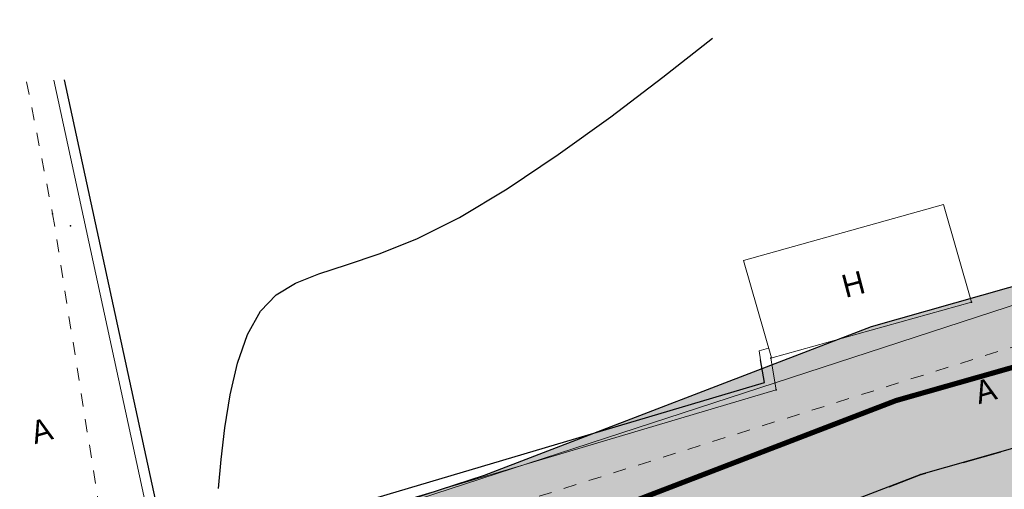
# Model space of a CAD drawing. Extents: x 4085 to 16488, y -65 to 12615.
# Tile 171 of 230: x 15720 to 15796, y 10619 to 10656. Entities that reach past the tile are written whole.
import ezdxf
from ezdxf.xclip import XClip

# ---------------------------------------------------------------- set-up
doc = ezdxf.new("R2010")
doc.units = 0
doc.header["$MEASUREMENT"] = 0
doc.header["$XCLIPFRAME"] = 0
for name, pattern in [('ACAD_ISO03W100', [30, 12, -18]), ('CONTI', [0]), ('STRIHSMALL', [1, 0.5, -0.5]), ('Д_ТРОТ_ТРУБА', [3, 1.5, -1.5]), ('ДОРОГИ_СТРОЯЩ', [9, 8, -1])]:
    doc.linetypes.add(name, pattern=pattern)
doc.layers.get('0').update_dxf_attribs({"color": 250, "linetype": 'CONTI'})
for name, color, linetype in [('(007) Здания', 7, 'Continuous'), ('(025) Дорога', 7, 'Continuous'), ('(040) Ограда', 7, 'Continuous'), ('GORIZDEFAULT', 32, 'CONTI'), ('PI_TTDEFAULT', 5, 'CONTI')]:
    doc.layers.add(name, color=color, linetype=linetype)
doc.layers.add('.', color=7, linetype='Continuous', lineweight=15)
doc.layers.add('0ZG - GOR-INCE', color=5, linetype='Continuous', lineweight=15)
doc.styles.add('BM-431', font='txt')
doc.styles.add('P-131', font='txt')
doc.styles.get("Standard").update_dxf_attribs({"font": 'times.ttf'})
doc.linetypes.add('ОГРАДА_ГЛИН', pattern='A,4,["|",Standard,S=0.8,R=0,X=0,Y=-0.8],0.5,["|",Standard,S=0.8,R=0,X=0,Y=-0.8],3.5', length=8)

# ---------------------------------------------------------------- blocks, each defined once
blk = doc.blocks.new('DWQDWQDWQDW')
at = {"layer": '(025) Дорога', "color": 253, "linetype": 'Д_ТРОТ_ТРУБА', "elevation": -0.4010000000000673, "flags": 128}
blk.add_lwpolyline([(16566.95710446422, 8968.774648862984), (16581.35964468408, 8962.579843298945), (16593.92467366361, 8956.537509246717), (16606.68271899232, 8949.315799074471), (16619.4903360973, 8941.466356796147), (16632.3521543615, 8933.527680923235), (16644.7375996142, 8925.950764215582), (16657.88819308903, 8918.769131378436), (16670.94665096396, 8911.584201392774), (16683.91161958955, 8904.281972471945), (16697.34266377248, 8897.96886783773), (16711.11165083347, 8892.342929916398), (16724.9216501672, 8887.512931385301), (16739.10714151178, 8883.503847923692), (16753.61875502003, 8880.664484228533), (16784.58704305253, 8877.32039776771), (16810.58901265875, 8875.154393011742), (16851.88239628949, 8872.593959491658), (16870.9045429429, 8873.190305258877), (16896.32836116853, 8876.784183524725), (16922.73497409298, 8884.704644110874), (16937.64509330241, 8890.028293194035), (16946.15470516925, 8892.230724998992), (16961.10083296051, 8897.336424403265), (16974.97421041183, 8903.031104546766), (16988.47571634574, 8909.838002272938), (17001.44256465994, 8917.787105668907), (17014.22299669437, 8926.21469412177), (17017.81314260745, 8929.256083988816)], dxfattribs=at)
at = {"layer": '(040) Ограда', "color": 253, "linetype": 'ОГРАДА_ГЛИН', "ltscale": 0.5, "elevation": -293.957, "flags": 128}
blk.add_lwpolyline([(16904.79110588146, 8907.36425474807), (16908.61935712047, 8887.44420656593), (16931.71086575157, 8893.713024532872), (16931.58700743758, 8894.589251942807)], dxfattribs=at)
at = {"color": 253, "linetype": 'Continuous'}
for p, q in [((16931.02354262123, 8898.422531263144, -293.957), (16938.76820923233, 8900.389870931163, -293.957)), ((16939.74660012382, 8896.617368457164, -293.957), (16938.76820923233, 8900.389870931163, -293.957)), ((16932.00193351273, 8894.650028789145, -293.957), (16931.02354262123, 8898.422531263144, -293.957)), ((16931.9830701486, 8894.645237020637, -293.957), (16939.74660012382, 8896.617368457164, -293.957))]:
    blk.add_line(p, q, dxfattribs=at)
at = {"color": 253, "linetype": 'STRIHSMALL', "elevation": -293.957}
for points in [[(16834.5431721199, 8917.305115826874), (16835.41131924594, 8899.899883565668), (16835.33910027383, 8880.221577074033), (16836.74891082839, 8878.768983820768), (16865.05046089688, 8880.819543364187), (16876.96090918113, 8883.412615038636), (16899.89351782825, 8882.862049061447), (16946.19886585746, 8896.276236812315), (16963.67924091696, 8903.16517007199), (16965.37097238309, 8908.831317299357), (16963.64396600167, 8922.102771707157)], [(16903.37196440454, 8907.285844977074), (16904.48714038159, 8900.841001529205), (16906.39132488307, 8886.727044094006), (16907.79145567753, 8885.271940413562)]]:
    blk.add_lwpolyline(points, dxfattribs=at)
at = {"color": 253, "linetype": 'Continuous'}
for points, elevation in [([(16904.39829406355, 8907.288763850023), (16908.3079396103, 8886.94518585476), (16932.15633568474, 8893.419481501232), (16931.9830701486, 8894.645237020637)], -293.957), ([(16910.54226509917, 8887.211181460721), (16942.94014145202, 8896.930554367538)], -293.9322806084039), ([(16931.58700743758, 8894.589251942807), (16931.53892455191, 8894.929411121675), (16931.9048627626, 8895.024316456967)], -293.957)]:
    blk.add_lwpolyline(points, dxfattribs=dict(at, elevation=elevation))
at = {"layer": 'GORIZDEFAULT', "color": 253}
blk.add_polyline3d([(16910.62298017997, 8890.128295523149, 0.04300000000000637), (16910.74908701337, 8891.23540474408, 0.04300000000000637), (16910.91784740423, 8892.45688648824, 0.04300000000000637), (16911.14934501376, 8893.715301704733, 0.04300000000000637), (16911.46366300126, 8894.933213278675, 0.04300000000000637), (16911.87371619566, 8896.020990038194, 0.04300000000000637), (16912.39707758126, 8896.910873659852, 0.04300000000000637), (16913.01511127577, 8897.515385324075, 0.04300000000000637), (16913.7704713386, 8897.948895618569, 0.04300000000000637), (16914.6746245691, 8898.286692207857, 0.04300000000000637), (16915.74871576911, 8898.60657996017, 0.04300000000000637), (16917.00887114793, 8899.00571455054, 0.04300000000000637), (16918.46906717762, 8899.54970678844, 0.04300000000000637), (16920.13574930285, 8900.333205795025, 0.04300000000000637), (16921.99170673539, 8901.382739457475, 0.04300000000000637), (16923.98639194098, 8902.654206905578, 0.04300000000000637), (16926.04774863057, 8904.066939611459, 0.04300000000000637), (16928.0843637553, 8905.535237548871, 0.04300000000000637), (16930.02167135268, 8906.98810904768, 0.04300000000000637)], dxfattribs=at)
at = {"layer": 'PI_TTDEFAULT', "color": 253}
for p in [(16904.48714038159, 8900.841001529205, -0.1829999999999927), (16905.15832478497, 8900.364228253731, -0.02499999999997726), (16939.74660012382, 8896.617368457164, 0.29200000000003), (16931.9830701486, 8894.645237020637, 0.2690000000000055), (16932.15633568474, 8893.419481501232, 0.2950000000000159), (16937.64509330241, 8890.028293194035, 0.08499999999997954)]:
    blk.add_point(p, dxfattribs=at)
at = {"layer": '(007) Здания', "color": 253, "extrusion": (-0.01068864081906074, -0.002540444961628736, 0.9999396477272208), "style": 'P-131'}
blk.add_text('Н', height=0.8800000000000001, rotation=13.36904445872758, dxfattribs=at).set_placement((16930.80004557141, 8895.64977017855, -497.5524705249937))
at = {"layer": '(025) Дорога', "color": 253, "linetype": 'ДОРОГИ_СТРОЯЩ', "extrusion": (-0.01063456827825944, -0.002758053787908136, 0.9999396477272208), "style": 'BM-431'}
for p in [(16935.85546084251, 8891.338157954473, -498.6146909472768), (16899.51155946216, 8890.65375242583, -498.2262768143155)]:
    blk.add_text('A', height=0.8750000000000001, rotation=14.53837778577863, dxfattribs=at).set_placement(p)
blk = doc.blocks.new('A$C10aa157c')
at = {"layer": '.', "linetype": 'Continuous', "lineweight": 30}
h = blk.add_hatch(color=250, dxfattribs=at)
h.dxf.hatch_style = 1
h.set_gradient(color1=(51, 51, 51), color2=(51, 51, 51), one_color=1, tint=0.2000000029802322)
h.paths.add_polyline_path([(126.3564412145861, 68.20969362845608), (126.3564412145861, 60.14543646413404), (119.190363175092, 53.78011422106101), (110.3653580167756, 45.94123759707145), (106.847521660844, 42.81649322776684), (94.26823584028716, 34.09151423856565), (81.49136426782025, 25.8405171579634), (68.1531967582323, 18.71887362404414), (54.41717788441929, 12.70042121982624), (39.59489175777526, 7.245631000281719), (31.13926828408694, 4.844249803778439), (16.35809187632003, -0.8275857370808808), (-9.85552003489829, -9.365117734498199), (-35.18806824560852, -13.55421015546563), (-54.19099913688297, -14.59647169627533), (-95.5330705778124, -13.00509478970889), (-121.5786835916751, -11.4494461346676), (-152.6168759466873, -8.83250263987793), (-167.191083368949, -6.334225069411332), (-181.4666888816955, -2.658901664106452), (-195.3861565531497, 1.845916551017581), (-209.283288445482, 7.147417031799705), (-222.8586848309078, 13.14382019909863), (-235.9913293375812, 20.1400053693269), (-249.2146866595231, 27.01673148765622), (-262.5300769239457, 33.8880007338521), (-275.0897990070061, 41.17238829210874), (-288.1342465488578, 48.80726432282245), (-301.1224152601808, 56.35420234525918), (-314.0463051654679, 63.27474337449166), (-326.7495747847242, 69.02075895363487), (-341.2934258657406, 74.8761134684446), (-369.0938269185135, 86.0685550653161), (-366.8530132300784, 91.63441115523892), (-339.0526121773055, 80.44196955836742), (-324.3917479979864, 74.53950556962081), (-311.3907699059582, 68.65882879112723), (-298.1981247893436, 61.59437354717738), (-285.1116180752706, 53.99029499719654), (-272.0692668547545, 46.35664593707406), (-259.6474788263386, 39.15225737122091), (-246.4547890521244, 32.34430644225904), (-233.1965844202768, 25.44945819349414), (-220.2324603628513, 18.54304932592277), (-207.0003452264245, 12.69827729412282), (-193.3918239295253, 7.506876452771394), (-179.793426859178, 3.105967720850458), (-165.9341270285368, -0.4621757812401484), (-151.8565753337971, -2.875317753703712), (-121.1477076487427, -5.464494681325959), (-95.23877946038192, -7.011979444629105), (-54.24000764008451, -8.590141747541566), (-35.84375756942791, -7.581155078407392), (-11.28211946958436, -3.519543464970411), (14.35296780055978, 4.829568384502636), (29.24111810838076, 10.54245196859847), (37.73652797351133, 12.955132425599), (52.17507667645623, 18.26870238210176), (65.53231555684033, 24.12119189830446), (78.44565693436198, 31.01600815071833), (90.93007085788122, 39.07814309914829), (103.1321093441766, 47.54146374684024), (106.3807575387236, 50.42709972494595), (115.20576269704, 58.26597634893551), (120.3564412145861, 62.84110494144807), (120.3564412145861, 68.20969362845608)])
at = {"linetype": 'Continuous'}
h = blk.add_hatch(color=256, dxfattribs=at)
h.dxf.hatch_style = 1
h.set_gradient(color1=(196, 196, 196), color2=(179, 179, 179), one_color=1, tint=0.699999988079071, name='SPHERICAL')
edge = h.paths.add_edge_path()
edge.add_line((-329.6939609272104, -123.8959480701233), (-413.5123903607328, -4.99904155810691))
edge.add_line((-413.5123903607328, -4.99904155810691), (-355.7886663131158, 33.28476060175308))
edge.add_line((-355.7886663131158, 33.28476060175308), (-335.031477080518, 75.58643090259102))
edge.add_line((-335.031477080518, 75.58643090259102), (-290.265852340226, 52.29770563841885))
edge.add_arc((-35.22096130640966, 435.710675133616), 460.4925641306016, 236.3682958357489, 253.1961533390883)
edge.add_arc((23.16678665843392, 1743.610821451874), 1759.185429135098, 263.7500878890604, 266.8247429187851)
edge.add_line((-74.2750708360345, -12.87386635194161), (-37.8087558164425, -12.38197344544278))
edge.add_line((-37.8087558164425, -12.38197344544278), (-8.681647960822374, -7.258780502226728))
edge.add_line((-8.681647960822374, -7.258780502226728), (21.71312455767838, 1.674478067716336))
edge.add_line((21.71312455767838, 1.674478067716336), (73.82824807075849, 22.10592837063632))
edge.add_line((73.82824807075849, 22.10592837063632), (122.4104008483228, 60.65294329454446))
edge.add_line((122.4104008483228, 60.65294329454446), (125.2745590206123, 27.75500045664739))
edge.add_line((125.2745590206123, 27.75500045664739), (114.748125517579, 2.379272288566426))
edge.add_line((114.748125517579, 2.379272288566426), (116.6623456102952, -0.02417328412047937))
edge.add_line((116.6623456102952, -0.02417328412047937), (116.2891382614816, -3.732436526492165))
edge.add_line((116.2891382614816, -3.732436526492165), (111.2584338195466, -27.65741119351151))
edge.add_line((111.2584338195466, -27.65741119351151), (112.8600939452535, -27.92515144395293))
edge.add_line((112.8600939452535, -27.92515144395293), (106.1017429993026, -65.58583641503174))
edge.add_line((106.1017429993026, -65.58583641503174), (101.2804055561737, -90.48027766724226))
edge.add_line((101.2804055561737, -90.48027766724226), (98.81490888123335, -96.13533966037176))
edge.add_line((98.81490888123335, -96.13533966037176), (53.13542081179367, -97.30507864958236))
edge.add_line((53.13542081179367, -97.30507864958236), (30.09047449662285, -97.89520286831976))
edge.add_line((30.09047449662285, -97.89520286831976), (12.28662535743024, -98.29843708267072))
edge.add_line((12.28662535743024, -98.29843708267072), (-62.51886126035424, -99.99268484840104))
edge.add_line((-62.51886126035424, -99.99268484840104), (-93.46711186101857, -101.1777100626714))
edge.add_line((-93.46711186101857, -101.1777100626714), (-93.73522817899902, -109.8933634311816))
edge.add_line((-93.73522817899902, -109.8933634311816), (-152.9130991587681, -112.2181400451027))
edge.add_line((-152.9130991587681, -112.2181400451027), (-153.085833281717, -120.2735644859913))
edge.add_line((-153.085833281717, -120.2735644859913), (-196.6151896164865, -120.663996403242))
edge.add_line((-196.6151896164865, -120.663996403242), (-196.010272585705, -100.2536491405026))
edge.add_line((-196.010272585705, -100.2536491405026), (-236.8828322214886, -97.89520286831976))
edge.add_line((-236.8828322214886, -97.89520286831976), (-266.6043384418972, -99.72434434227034))
edge.add_line((-266.6043384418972, -99.72434434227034), (-280.8519175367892, -100.7559259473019))
edge.add_line((-280.8519175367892, -100.7559259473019), (-292.7545044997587, -102.6790545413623))
edge.add_line((-292.7545044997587, -102.6790545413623), (-308.6164820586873, -109.5958216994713))
edge.add_line((-308.6164820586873, -109.5958216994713), (-329.6939609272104, -123.8959480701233))
blk.add_lwpolyline([(-373.7944340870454, 108.5221690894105), (-373.7944340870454, 37.87383067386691), (-338.7973859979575, -11.84971716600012), (-296.1668647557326, 12.1688909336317), (-278.1502265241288, 12.66864525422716), (-222.2923186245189, -17.35473897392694), (-192.3131233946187, -27.41567740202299), (-152.841873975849, -36.13979106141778), (-88.61392933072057, -37.22940865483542), (-24.38736609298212, -36.59652979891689), (-4.075459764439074, -35.34637554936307), (26.99026940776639, -25.76186857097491), (74.74103602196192, -7.278631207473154), (109.4043596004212, 7.298652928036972), (135.566190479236, 19.46775833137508), (110.1840137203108, 64.19822788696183), (9.488295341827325, 20.69822151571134), (-104.2532370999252, 13.96907995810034), (-207.6545405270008, 33.67587202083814), (-251.5703695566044, 64.2554686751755), (-301.8282399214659, 93.33502415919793), (-373.7944340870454, 108.5221690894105)], dxfattribs=at)
at = {"linetype": 'Continuous', "elevation": -1.620999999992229}
for points in [[(39.59489175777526, 7.245631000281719), (31.13926828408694, 4.844249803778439), (16.35809187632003, -0.8275857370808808), (-9.85552003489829, -9.365117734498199), (-35.18806824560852, -13.55421015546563)], [(-35.84375756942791, -7.581155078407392), (-11.28211946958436, -3.519543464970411), (14.35296780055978, 4.829568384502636), (29.24111810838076, 10.54245196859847), (37.73652797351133, 12.955132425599)]]:
    blk.add_lwpolyline(points, dxfattribs=at)
at = {"color": 7, "linetype": 'ACAD_ISO03W100', "ltscale": 0.2, "true_color": 0xffffff, "const_width": 0.2, "elevation": -1.620999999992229}
blk.add_lwpolyline([(-35.51591290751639, -10.56768261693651), (-10.56881975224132, -6.442330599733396), (15.35552983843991, 2.000991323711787), (30.19019319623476, 7.693350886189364), (38.66570986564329, 10.10038171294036), (53.29612728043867, 15.484561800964), (66.8427561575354, 21.4200327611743), (79.96851060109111, 28.42826265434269), (92.59915334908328, 36.58482866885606), (104.9898155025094, 45.17897848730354), (108.3730577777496, 48.18416866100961), (117.198062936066, 56.02304528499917), (123.3564412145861, 61.49327070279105), (123.3564412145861, 68.20969362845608)], dxfattribs=at)
at = {"layer": '0ZG - GOR-INCE', "linetype": 'Continuous', "rotation": 1.343740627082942}
blk.add_blockref('DWQDWQDWQDW', (-16693.37190173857, -9279.936333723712, -1.219999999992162), dxfattribs=at)

msp = doc.modelspace()

# ---------------------------------------------------------------- block references
at = {"linetype": 'Continuous'}
ref = msp.add_blockref('A$C10aa157c', (15727.08899905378, 10610.84620519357, 2.267999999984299), dxfattribs=dict(at, xscale=2, yscale=2, zscale=2))
XClip(ref).set_block_clipping_path([(-373.7944340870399, 108.52216908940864), (-301.8282399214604, 93.33502415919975), (-251.57036955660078, 64.25546867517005), (-207.6545405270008, 33.67587202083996), (-104.25323709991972, 13.969079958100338), (9.488295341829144, 20.69822151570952), (110.18401372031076, 64.19822788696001), (135.5661904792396, 19.467758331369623), (74.7410360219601, -7.278631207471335), (26.99026940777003, -25.76186857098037), (-4.075459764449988, -35.34637554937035), (-88.61392933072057, -37.22940865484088), (-152.84187397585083, -36.1397910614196), (-192.31312339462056, -27.415677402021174), (-222.2923186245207, -17.35473897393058), (-278.15022652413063, 12.668645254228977), (-296.17026621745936, 12.384943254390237), (-338.7973859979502, -11.849717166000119), (-373.7944340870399, 37.873830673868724)])

doc.saveas('drawing.dxf')
